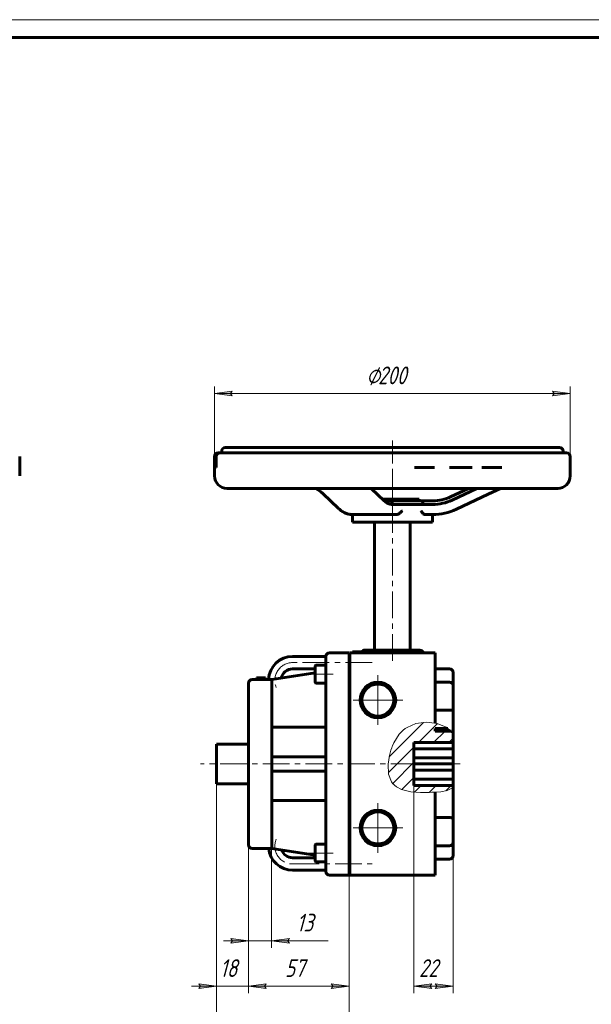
# Model space of a CAD drawing. Header units: millimetres. Extents: x 0 to 594, y 0 to 420.
# Tile 6 of 11: x 194 to 354, y 143 to 420. Entities that reach past the tile are written whole.
import ezdxf

# ---------------------------------------------------------------- set-up
doc = ezdxf.new("R2010")
doc.units = ezdxf.units.MM
for name, pattern in [('K5LT_AXLED', [12, 7.5, -1.5, 1.5, -1.5]), ('K5LT_BASIC', [0]), ('K5LT_THIN', [0]), ('K5LT_THIN_INCLUDED_TO_HATCHING', [0])]:
    doc.linetypes.add(name, pattern=pattern)
doc.layers.add('Системный слой', color=7, linetype='Continuous')
doc.layers.add('Системный слой (1)', color=251, linetype='Continuous', true_color=0x6c6c6c)
doc.styles.add('KDIMTEXTSTYLE', font='txt', dxfattribs={"width": 0.96, "oblique": 15, "height": 5})
doc.styles.add('KTEXTSTYLE', font='txt', dxfattribs={"width": 0.96, "height": 5})
doc.dimstyles.new('KDIMSTYLE (0.50)', dxfattribs={"dimtxt": 5, "dimasz": 1, "dimexe": 2, "dimexo": 0, "dimgap": 1, "dimtad": 1, "dimlfac": 2, "dimtxsty": 'KDIMTEXTSTYLE', "dimsah": 1, "dimcen": 0, "dimdle": 1, "dimadec": 0, "dimazin": 0, "dimtfac": 0.667, "dimtmove": 0, "dimatfit": 3, "dimfxl": 1, "dimtvp": 1, "dimtolj": 1, "dimtzin": 0, "dimarcsym": 0})

# ---------------------------------------------------------------- blocks, each defined once
blk = doc.blocks.new('U11')
at = {"layer": 'Системный слой (1)', "color": 143, "linetype": 'K5LT_BASIC', "lineweight": 60, "true_color": 0x33acca}
for p, q in [((295.65, 285.17), (298.43, 285.17)), ((298.43, 285.17), (305.93, 285.17))]:
    blk.add_line(p, q, dxfattribs=at)
blk = doc.blocks.new('U12')
at = {"layer": 'Системный слой (1)', "color": 143, "linetype": 'K5LT_BASIC', "lineweight": 60, "true_color": 0x33acca}
for p, q in [((251.93, 288.18), (298.43, 288.18)), ((298.43, 288.18), (344.93, 288.18))]:
    blk.add_line(p, q, dxfattribs=at)
blk = doc.blocks.new('U13')
at = {"layer": 'Системный слой (1)', "color": 143, "linetype": 'K5LT_BASIC', "lineweight": 60, "true_color": 0x33acca}
for p, q in [((276.83, 288.18), (277.63, 287.69)), ((277.63, 287.69), (278.31, 287.19)), ((278.31, 287.19), (278.88, 286.71))]:
    blk.add_line(p, q, dxfattribs=at)
blk = doc.blocks.new('U14')
at = {"layer": 'Системный слой (1)', "color": 143, "linetype": 'K5LT_BASIC', "lineweight": 60, "true_color": 0x33acca}
for p, q in [((298.43, 299.68), (251.43, 299.68)), ((345.43, 299.68), (298.43, 299.68))]:
    blk.add_line(p, q, dxfattribs=at)
blk = doc.blocks.new('U15')
at = {"layer": 'Системный слой (1)', "color": 143, "linetype": 'K5LT_BASIC', "lineweight": 60, "true_color": 0x33acca}
for p, q in [((296.19, 284.67), (296.18, 284.67)), ((296.2, 284.67), (296.19, 284.67)), ((296.21, 284.67), (296.2, 284.67)), ((296.21, 284.67), (296.21, 284.67)), ((296.21, 284.67), (296.21, 284.67)), ((296.21, 284.67), (296.21, 284.67)), ((296.21, 284.67), (296.21, 284.67)), ((296.21, 284.67), (296.21, 284.67)), ((296.21, 284.67), (296.21, 284.67)), ((296.21, 284.67), (296.21, 284.67)), ((296.21, 284.67), (296.21, 284.67)), ((296.21, 284.67), (296.21, 284.67)), ((296.21, 284.67), (296.21, 284.67)), ((296.21, 284.67), (296.21, 284.67)), ((296.21, 284.67), (296.21, 284.67)), ((296.21, 284.67), (296.21, 284.67)), ((296.21, 284.67), (296.21, 284.67)), ((296.21, 284.67), (296.21, 284.67)), ((296.21, 284.67), (296.21, 284.67))]:
    blk.add_line(p, q, dxfattribs=at)
blk = doc.blocks.new('U16')
at = {"layer": 'Системный слой (1)', "color": 143, "linetype": 'K5LT_BASIC', "lineweight": 60, "true_color": 0x33acca}
for p, q in [((276.84, 288.18), (276.83, 288.18)), ((276.85, 288.17), (276.84, 288.18)), ((276.86, 288.17), (276.85, 288.17)), ((276.88, 288.16), (276.86, 288.17)), ((277.63, 287.69), (276.88, 288.16)), ((278.31, 287.19), (277.63, 287.69)), ((278.88, 286.71), (278.31, 287.19))]:
    blk.add_line(p, q, dxfattribs=at)
blk = doc.blocks.new('U17')
at = {"layer": 'Системный слой (1)', "color": 143, "linetype": 'K5LT_BASIC', "lineweight": 60, "true_color": 0x33acca}
for p, q in [((287.18, 278.67), (298.43, 278.67)), ((298.43, 278.67), (309.68, 278.67))]:
    blk.add_line(p, q, dxfattribs=at)
blk = doc.blocks.new('U18')
at = {"layer": 'Системный слой (1)', "color": 143, "linetype": 'K5LT_BASIC', "lineweight": 60, "true_color": 0x33acca}
for p, q in [((310.49, 236.93), (310.49, 222.16)), ((310.49, 202.75), (310.49, 184.43))]:
    blk.add_line(p, q, dxfattribs=at)
blk = doc.blocks.new('U19')
at = {"layer": 'Системный слой (1)', "color": 143, "linetype": 'K5LT_BASIC', "lineweight": 60, "true_color": 0x33acca}
for p, q in [((315.49, 219.43), (315.49, 225.84)), ((315.49, 195.52), (315.49, 204.04))]:
    blk.add_line(p, q, dxfattribs=at)
blk = doc.blocks.new('U20')
at = {"layer": 'Системный слой (1)', "color": 143, "linetype": 'K5LT_BASIC', "lineweight": 60, "true_color": 0x33acca}
for p in [(315.49, 231.5), (315.49, 232.71)]:
    blk.add_line(p, (315.49, 232.71), dxfattribs=at)
blk = doc.blocks.new('U21')
at = {"layer": 'Системный слой (1)', "color": 7, "linetype": 'K5LT_THIN_INCLUDED_TO_HATCHING', "lineweight": 18, "true_color": 0xffffff}
for p, q in [((305.07, 222.02), (302.56, 220.96)), ((308.07, 222.41), (305.07, 222.02)), ((311, 222.04), (308.07, 222.41)), ((313.53, 221), (311, 222.04)), ((300.38, 219.05), (298.85, 216.62)), ((301.47, 220.16), (300.38, 219.05)), ((302.07, 220.63), (301.47, 220.16)), ((302.39, 220.85), (302.07, 220.63)), ((302.56, 220.96), (302.39, 220.85)), ((315.49, 219.43), (313.53, 221)), ((298.85, 216.62), (298.48, 215.79)), ((298.03, 214.53), (297.62, 213.02)), ((298.28, 215.26), (298.03, 214.53)), ((298.41, 215.61), (298.28, 215.26)), ((298.48, 215.79), (298.41, 215.61)), ((297.62, 213.02), (297.26, 210.6)), ((297.26, 210.6), (297.39, 207.83)), ((297.39, 207.83), (298.22, 205.62)), ((298.22, 205.62), (298.59, 205.11)), ((298.59, 205.11), (298.72, 204.96)), ((298.72, 204.96), (298.99, 204.69)), ((298.99, 204.69), (299.59, 204.21)), ((299.59, 204.21), (301.04, 203.48)), ((301.04, 203.48), (303.62, 202.87)), ((303.62, 202.87), (306.32, 202.67)), ((306.32, 202.67), (307.84, 202.66)), ((307.84, 202.66), (308.84, 202.68)), ((308.84, 202.68), (309.51, 202.71)), ((309.51, 202.71), (309.71, 202.71)), ((309.71, 202.71), (310.1, 202.73)), ((310.1, 202.73), (310.87, 202.77)), ((310.87, 202.77), (312.1, 202.89)), ((312.1, 202.89), (313.8, 203.24)), ((313.8, 203.24), (315.49, 204.04))]:
    blk.add_line(p, q, dxfattribs=at)
blk = doc.blocks.new('U22')
at = {"layer": 'Системный слой (1)', "color": 30, "linetype": 'K5LT_AXLED', "lineweight": 18, "true_color": 0xff8000}
for q in [(294.37, 199.7), (287.37, 192.7), (301.37, 192.7), (294.37, 185.7)]:
    blk.add_line((294.37, 192.7), q, dxfattribs=at)
blk = doc.blocks.new('U23')
at = {"layer": 'Системный слой (1)', "color": 30, "linetype": 'K5LT_AXLED', "lineweight": 18, "true_color": 0xff8000}
for q in [(294.37, 235.67), (287.37, 228.67), (301.37, 228.67), (294.37, 221.67)]:
    blk.add_line((294.37, 228.67), q, dxfattribs=at)
blk = doc.blocks.new('D8')
at = {"layer": 'Системный слой (1)', "color": 7, "linetype": 'K5LT_THIN', "lineweight": 18, "true_color": 0xffffff}
for p, q in [((243.99, 148.84), (244.49, 148.18)), ((244.49, 148.18), (243.99, 147.53)), ((262.49, 148.18), (262.99, 148.84)), ((262.99, 147.53), (262.49, 148.18))]:
    blk.add_line(p, q, dxfattribs=at)
blk.add_wipeout([(249.94, 149.18), (249.94, 156.57), (256.77, 156.57), (256.77, 149.18)]).dxf.layer = 'Системный слой (1)'
at = {"layer": 'Системный слой (1)'}
for points in [[(243.99, 147.53), (248.99, 148.18), (243.99, 148.84), (244.49, 148.18)], [(262.49, 148.18), (262.99, 148.84), (257.99, 148.18), (262.99, 147.53)]]:
    blk.add_hatch(color=7, dxfattribs=at).paths.add_polyline_path(points)
at = {"layer": 'Системный слой (1)', "color": 7, "linetype": 'K5LT_THIN', "lineweight": 18, "true_color": 0xffffff}
for p, q in [((248.99, 205.09), (248.99, 146.18)), ((257.99, 205.09), (257.99, 146.18)), ((248.99, 148.18), (241.99, 148.18)), ((248.99, 148.18), (243.99, 148.84)), ((243.99, 147.53), (248.99, 148.18)), ((257.99, 148.18), (248.99, 148.18)), ((262.99, 148.84), (257.99, 148.18)), ((257.99, 148.18), (262.99, 147.53)), ((257.99, 148.18), (264.99, 148.18))]:
    blk.add_line(p, q, dxfattribs=at)
at = {"layer": 'Системный слой (1)', "color": 7, "insert": (249.94, 155.77), "char_height": 5, "attachment_point": 1, "style": 'KTEXTSTYLE'}
blk.add_mtext('\\fArial|b0|c204|p34;\\H5.0;\\W1.000;\\Q15;\\fGOST Type AU|b0|i0|c204|p34;\\Q15;\\W0.960;18', dxfattribs=at)
blk = doc.blocks.new('KDIMARROW_01')
at = {"layer": 'Системный слой'}
blk.add_hatch(color=0, dxfattribs=at).paths.add_polyline_path([(0, 0), (-5, 0.66), (-4.5, 0), (-5, -0.66)])
at = {"layer": 'Системный слой', "color": 0, "linetype": 'K5LT_THIN', "lineweight": 18}
for p, q in [((-4.5, 0), (-5, 0.66)), ((-5, 0.66), (0, 0)), ((0, 0), (-5, -0.66)), ((-5, -0.66), (-4.5, 0))]:
    blk.add_line(p, q, dxfattribs=at)
at = {"layer": 'Системный слой (1)', "color": 0, "linetype": 'K5LT_THIN', "lineweight": 18}
blk.add_line((473.98, 210.68), (473.48, 210.68), dxfattribs=at)
blk = doc.blocks.new('D9')
at = {"layer": 'Системный слой (1)'}
for points in [[(253.99, 131.09), (253.49, 131.74), (253.99, 132.4), (248.99, 131.74)], [(281.24, 131.09), (286.24, 131.74), (281.24, 132.4), (281.74, 131.74)]]:
    blk.add_hatch(color=7, dxfattribs=at).paths.add_polyline_path(points)
at = {"layer": 'Системный слой (1)', "color": 7, "linetype": 'K5LT_THIN', "lineweight": 18, "true_color": 0xffffff}
for p, q in [((248.99, 207.68), (248.99, 129.74)), ((286.24, 179.43), (286.24, 129.74)), ((248.99, 131.74), (253.99, 132.4)), ((253.99, 131.09), (248.99, 131.74)), ((253.99, 132.4), (253.49, 131.74)), ((253.49, 131.74), (253.99, 131.09)), ((281.74, 131.74), (281.24, 132.4)), ((281.24, 132.4), (286.24, 131.74)), ((286.24, 131.74), (281.24, 131.09)), ((281.24, 131.09), (281.74, 131.74))]:
    blk.add_line(p, q, dxfattribs=at)
blk.add_wipeout([(263.73, 132.74), (263.73, 140.13), (271.2, 140.13), (271.2, 132.74)]).dxf.layer = 'Системный слой (1)'
blk.add_line((248.99, 131.74), (286.24, 131.74), dxfattribs=at)
at = {"layer": 'Системный слой (1)', "color": 7, "insert": (263.73, 139.33), "char_height": 5, "attachment_point": 1, "style": 'KTEXTSTYLE'}
blk.add_mtext('\\fArial|b0|c204|p34;\\H5.0;\\W1.000;\\Q15;\\fGOST Type AU|b0|i0|c204|p34;\\Q15;\\W0.960;75', dxfattribs=at)
blk = doc.blocks.new('D10')
at = {"layer": 'Системный слой (1)', "color": 7, "linetype": 'K5LT_THIN', "lineweight": 18, "true_color": 0xffffff}
for p, q in [((304.49, 206.43), (304.49, 146.18)), ((315.49, 206.43), (315.49, 146.18))]:
    blk.add_line(p, q, dxfattribs=at)
blk.add_wipeout([(305.91, 149.18), (305.91, 156.57), (313.75, 156.57), (313.75, 149.18)]).dxf.layer = 'Системный слой (1)'
at = {"layer": 'Системный слой (1)'}
for points in [[(309.49, 147.53), (308.99, 148.18), (309.49, 148.84), (304.49, 148.18)], [(315.49, 148.18), (310.49, 148.84), (310.99, 148.18), (310.49, 147.53)]]:
    blk.add_hatch(color=7, dxfattribs=at).paths.add_polyline_path(points)
at = {"layer": 'Системный слой (1)', "color": 7, "linetype": 'K5LT_THIN', "lineweight": 18, "true_color": 0xffffff}
for p, q in [((304.49, 148.18), (309.49, 148.84)), ((309.49, 147.53), (304.49, 148.18)), ((315.49, 148.18), (304.49, 148.18)), ((309.49, 148.84), (308.99, 148.18)), ((308.99, 148.18), (309.49, 147.53)), ((310.99, 148.18), (310.49, 148.84)), ((310.49, 148.84), (315.49, 148.18)), ((315.49, 148.18), (310.49, 147.53)), ((310.49, 147.53), (310.99, 148.18))]:
    blk.add_line(p, q, dxfattribs=at)
at = {"layer": 'Системный слой (1)', "color": 7, "insert": (305.91, 155.77), "char_height": 5, "attachment_point": 1, "style": 'KTEXTSTYLE'}
blk.add_mtext('\\fArial|b0|c204|p34;\\H5.0;\\W1.000;\\Q15;\\fGOST Type AU|b0|i0|c204|p34;\\Q15;\\W0.960;22', dxfattribs=at)
blk = doc.blocks.new('D11')
at = {"layer": 'Системный слой (1)'}
for points in [[(252.99, 160.31), (257.99, 160.97), (252.99, 161.63), (253.49, 160.97)], [(268.99, 160.97), (269.49, 161.63), (264.49, 160.97), (269.49, 160.31)]]:
    blk.add_hatch(color=7, dxfattribs=at).paths.add_polyline_path(points)
at = {"layer": 'Системный слой (1)', "color": 7, "linetype": 'K5LT_THIN', "lineweight": 18, "true_color": 0xffffff}
for p, q in [((257.99, 192.93), (257.99, 158.97)), ((264.49, 192.93), (264.49, 158.97)), ((257.99, 160.97), (250.99, 160.97)), ((257.99, 160.97), (252.99, 161.63)), ((252.99, 161.63), (253.49, 160.97)), ((253.49, 160.97), (252.99, 160.31)), ((252.99, 160.31), (257.99, 160.97)), ((264.49, 160.97), (257.99, 160.97)), ((269.49, 161.63), (264.49, 160.97)), ((264.49, 160.97), (269.49, 160.31)), ((264.49, 160.97), (269.49, 160.97)), ((268.99, 160.97), (269.49, 161.63)), ((269.49, 160.31), (268.99, 160.97))]:
    blk.add_line(p, q, dxfattribs=at)
blk.add_wipeout([(271.5, 161.97), (271.5, 169.35), (278.07, 169.35), (278.07, 161.97)]).dxf.layer = 'Системный слой (1)'
for p, q in [((264.49, 160.97), (271.49, 160.97)), ((269.5, 160.97), (280.35, 160.97))]:
    blk.add_line(p, q, dxfattribs=at)
at = {"layer": 'Системный слой (1)', "color": 7, "insert": (271.5, 168.56), "char_height": 5, "attachment_point": 1, "style": 'KTEXTSTYLE'}
blk.add_mtext('\\fArial|b0|c204|p34;\\H5.0;\\W1.000;\\Q15;\\fGOST Type AU|b0|i0|c204|p34;\\Q15;\\W0.960;13', dxfattribs=at)
blk = doc.blocks.new('D12')
at = {"layer": 'Системный слой (1)'}
for points in [[(262.99, 147.53), (262.49, 148.18), (262.99, 148.84), (257.99, 148.18)], [(286.24, 148.18), (281.24, 148.84), (281.74, 148.18), (281.24, 147.53)]]:
    blk.add_hatch(color=7, dxfattribs=at).paths.add_polyline_path(points)
at = {"layer": 'Системный слой (1)', "color": 7, "linetype": 'K5LT_THIN', "lineweight": 18, "true_color": 0xffffff}
for p, q in [((257.99, 192.93), (257.99, 146.18)), ((286.24, 184.43), (286.24, 146.18)), ((257.99, 148.18), (262.99, 148.84)), ((262.99, 147.53), (257.99, 148.18)), ((262.99, 148.84), (262.49, 148.18)), ((262.49, 148.18), (262.99, 147.53)), ((281.74, 148.18), (281.24, 148.84)), ((281.24, 148.84), (286.24, 148.18)), ((286.24, 148.18), (281.24, 147.53)), ((281.24, 147.53), (281.74, 148.18))]:
    blk.add_line(p, q, dxfattribs=at)
blk.add_wipeout([(268.23, 149.18), (268.23, 156.57), (275.7, 156.57), (275.7, 149.18)]).dxf.layer = 'Системный слой (1)'
blk.add_line((257.99, 148.18), (286.24, 148.18), dxfattribs=at)
at = {"layer": 'Системный слой (1)', "color": 7, "insert": (268.23, 155.77), "char_height": 5, "attachment_point": 1, "style": 'KTEXTSTYLE'}
blk.add_mtext('\\fArial|b0|c204|p34;\\H5.0;\\W1.000;\\Q15;\\fGOST Type AU|b0|i0|c204|p34;\\Q15;\\W0.960;57', dxfattribs=at)
blk = doc.blocks.new('D13')
at = {"layer": 'Системный слой (1)'}
for points in [[(253.43, 314.22), (252.93, 314.88), (253.43, 315.54), (248.43, 314.88)], [(343.43, 314.22), (348.43, 314.88), (343.43, 315.54), (343.93, 314.88)]]:
    blk.add_hatch(color=7, dxfattribs=at).paths.add_polyline_path(points)
at = {"layer": 'Системный слой (1)', "color": 7, "linetype": 'K5LT_THIN', "lineweight": 18, "true_color": 0xffffff}
for p, q in [((248.43, 291.68), (248.43, 316.88)), ((348.43, 294.43), (348.43, 316.88)), ((248.43, 314.88), (253.43, 315.54)), ((253.43, 314.22), (248.43, 314.88)), ((253.43, 315.54), (252.93, 314.88)), ((252.93, 314.88), (253.43, 314.22)), ((343.93, 314.88), (343.43, 315.54)), ((343.43, 315.54), (348.43, 314.88)), ((348.43, 314.88), (343.43, 314.22)), ((343.43, 314.22), (343.93, 314.88))]:
    blk.add_line(p, q, dxfattribs=at)
blk.add_wipeout([(291.11, 315.88), (291.11, 323.26), (305.17, 323.26), (305.17, 315.88)]).dxf.layer = 'Системный слой (1)'
blk.add_line((248.43, 314.88), (348.43, 314.88), dxfattribs=at)
at = {"layer": 'Системный слой (1)', "color": 7, "char_height": 5, "attachment_point": 1, "style": 'KTEXTSTYLE'}
for s, insert in [('\\fArial|b0|c204|p34;\\H5.0;\\W1.000;\\Q15;\\fGOST Type AU|b0|i0|c204|p34;\\Q15;\\W0.960;⌀', (291.11, 322.47)), ('\\fArial|b0|c204|p34;\\H5.0;\\W1.000;\\Q15;\\fGOST Type AU|b0|i0|c204|p34;\\Q15;\\W0.960;200', (294.41, 322.47))]:
    blk.add_mtext(s, dxfattribs=dict(at, insert=insert))
blk = doc.blocks.new('U37')
at = {"color": 7, "linetype": 'K5LT_THIN', "lineweight": 18, "true_color": 0xffffff}
blk.add_line((0, 420), (594, 420), dxfattribs=at)
at = {"color": 143, "linetype": 'K5LT_BASIC', "lineweight": 60, "true_color": 0x33acca}
blk.add_line((20, 415), (589, 415), dxfattribs=at)

msp = doc.modelspace()

# ---------------------------------------------------------------- hatches: boundary and pattern name
at = {"layer": 'Системный слой (1)'}
h = msp.add_hatch(dxfattribs=at)
h.set_pattern_fill('', angle=45, style=0, pattern_type=0)
h.set_pattern_definition([(45, (0, 0), (-2.12132, 2.12132), [])])
h.paths.add_polyline_path([(315.4946, 216.6935), (315.4946, 219.4331), (315.0752, 219.8526), (314.9874, 219.9331), (310.4946, 219.9331), (310.4946, 220.6831), (314.0292, 220.6831), (312.2046, 221.6416), (309.4317, 222.333), (306.4065, 222.2968), (303.5727, 221.4916), (302.5583, 220.9567), (302.3931, 220.8525), (302.0718, 220.6338), (301.4641, 220.1562), (300.3827, 219.0494), (298.852, 216.6157), (298.4846, 215.7872), (298.4138, 215.6115), (298.2773, 215.2554), (298.0257, 214.5271), (297.6156, 213.0241), (297.2573, 210.6028), (297.3937, 207.8345), (298.2151, 205.6238), (298.5916, 205.1052), (298.7178, 204.9613), (298.9877, 204.6898), (299.5933, 204.2099), (301.0359, 203.4796), (303.6181, 202.8651), (306.3199, 202.667), (307.8386, 202.6616), (308.8421, 202.6834), (309.515, 202.7058), (309.711, 202.7132), (310.1005, 202.7298), (310.868, 202.7726), (312.1012, 202.8905), (313.7992, 203.2393), (315.4946, 204.0425), (315.4946, 204.6727), (304.4946, 204.6727), (304.4946, 216.6935)])

# ---------------------------------------------------------------- linework, layer by layer
at = {"layer": 'Системный слой (1)', "color": 143, "linetype": 'K5LT_BASIC', "lineweight": 60, "true_color": 0x33acca}
for p, q in [((274.5148, 299.6831), (274.8021, 299.6831)), ((278.2292, 299.6831), (278.4507, 299.6831)), ((193.6394, 291.6831), (193.6394, 297.1831)), ((248.4336, 291.6831), (248.4336, 297.1831)), ((248.9149, 297.1831), (248.9149, 294.0581)), ((249.4341, 298.1831), (249.4336, 298.1831)), ((249.9149, 298.1831), (249.4341, 298.1831)), ((304.4871, 298.1831), (249.9149, 298.1831)), ((250.4336, 298.1831), (250.4336, 298.6831)), ((310.0583, 298.1831), (304.4871, 298.1831)), ((314.1924, 298.1831), (310.0583, 298.1831)), ((315.743, 298.1831), (314.1924, 298.1831)), ((320.4116, 298.1831), (318.1649, 298.1831)), ((323.1134, 298.1831), (320.4116, 298.1831)), ((324.4783, 298.1831), (323.1134, 298.1831)), ((328.6258, 298.1831), (326.2522, 298.1831)), ((347.4336, 298.1831), (328.6258, 298.1831)), ((346.4336, 298.1831), (346.4336, 298.6831)), ((348.4336, 291.6831), (348.4336, 297.1831)), ((248.9247, 294.0581), (248.4341, 294.0581)), ((310.2955, 294.0581), (304.6107, 294.0581)), ((320.8602, 294.0581), (314.514, 294.0581)), ((329.242, 294.0581), (323.6171, 294.0581)), ((296.1335, 284.7174), (292.4682, 288.1831)), ((319.8546, 288.1831), (314.8116, 285.7989)), ((322.1943, 288.1831), (315.239, 284.8948)), ((325.3304, 286.5284), (328.8303, 288.1831)), ((325.5394, 286.6272), (328.8303, 288.1831)), ((283.3223, 282.5081), (278.8828, 286.7059)), ((316.4513, 282.3307), (325.3304, 286.5284)), ((296.2123, 284.6749), (296.2122, 284.6749)), ((297.8666, 284.6749), (296.2123, 284.6749)), ((306.4959, 284.6749), (297.8666, 284.6749)), ((298.3773, 283.6749), (298.3773, 283.6749)), ((299.6522, 283.6749), (298.3773, 283.6749)), ((300.9026, 283.6749), (299.6522, 283.6749)), ((305.8146, 283.6749), (300.9026, 283.6749)), ((307.2548, 283.6749), (305.8146, 283.6749)), ((305.9336, 284.6749), (305.9336, 285.1749)), ((309.8046, 284.6749), (306.4959, 284.6749)), ((309.8046, 283.6749), (307.2548, 283.6749)), ((287.119, 280.8386), (287.1836, 280.8386)), ((287.119, 280.8386), (298.3773, 280.8386)), ((287.1836, 278.6749), (287.1836, 280.8386)), ((298.3773, 280.8386), (299.4717, 280.8386)), ((307.6158, 280.8386), (309.8046, 280.8386)), ((309.6836, 278.6749), (309.6836, 280.8386)), ((293.4336, 242.6831), (293.4336, 278.6749)), ((303.4336, 242.6831), (303.4336, 278.6749)), ((276.6187, 240.9331), (270.3824, 240.9331)), ((279.7446, 240.9331), (276.6187, 240.9331)), ((279.7446, 240.9331), (279.7446, 236.9331)), ((286.2446, 241.9331), (280.7446, 241.9331)), ((286.2446, 241.9331), (286.2446, 236.9331)), ((286.4946, 240.9331), (286.2446, 240.9331)), ((310.4946, 241.9331), (286.4946, 241.9331)), ((286.4946, 241.9331), (286.4946, 236.9331)), ((287.2472, 242.1831), (302.2472, 242.1831)), ((287.2472, 241.9331), (287.2472, 242.1831)), ((306.1836, 242.6831), (290.6836, 242.6831)), ((302.2472, 241.9331), (302.2472, 242.1831)), ((310.4946, 241.9331), (310.4946, 236.9331)), ((276.7446, 238.1449), (276.7446, 233.7449)), ((277.0446, 238.4449), (279.7446, 238.4449)), ((286.4946, 238.5299), (286.2446, 238.5299)), ((264.4946, 234.4331), (276.7446, 236.2891)), ((276.6187, 237.4331), (270.3824, 237.4331)), ((276.7446, 237.4331), (276.6187, 237.4331)), ((279.7446, 236.9331), (279.7446, 211.8929)), ((286.2446, 236.9331), (286.2446, 184.4331)), ((286.4946, 236.9331), (286.4946, 184.4331)), ((310.4946, 237.4331), (314.4946, 237.4331)), ((315.4946, 231.4982), (315.4946, 236.4331)), ((257.9946, 233.4331), (257.9946, 228.4331)), ((258.9946, 234.4331), (264.4946, 234.4331)), ((260.2131, 234.9331), (262.7131, 234.9331)), ((260.2131, 234.4331), (260.2131, 234.9331)), ((262.7131, 234.9331), (262.7657, 234.9331)), ((262.7131, 234.4331), (262.7131, 234.9331)), ((262.7657, 234.4331), (262.7657, 234.9331)), ((264.4946, 234.4331), (264.4946, 228.4331)), ((277.0446, 233.4449), (279.7446, 233.4449)), ((310.4946, 233.7143), (314.4946, 233.7143)), ((315.4946, 225.842), (315.4946, 232.7143)), ((257.9946, 228.4331), (257.9946, 192.9331)), ((264.4946, 228.4331), (264.4946, 212.6831)), ((310.4946, 225.7822), (314.4946, 225.7822)), ((264.4946, 220.9908), (279.7446, 220.9908)), ((310.4946, 220.6831), (314.0292, 220.6831)), ((310.4946, 219.9331), (310.4946, 220.6831)), ((310.4946, 219.9331), (314.9874, 219.9331)), ((315.4946, 219.4331), (315.0752, 219.8526)), ((315.4946, 219.4331), (315.4946, 216.6935)), ((257.9946, 216.2793), (248.9946, 216.2793)), ((248.9946, 216.2793), (248.9946, 215.9864)), ((304.4946, 216.6935), (304.4946, 204.6727)), ((315.4946, 216.6935), (304.4946, 216.6935)), ((315.4946, 214.9331), (315.4946, 216.6935)), ((248.9946, 211.3902), (248.9946, 215.9864)), ((315.4946, 214.9331), (304.4946, 214.9331)), ((315.4946, 212.4435), (315.4946, 214.9331)), ((248.9946, 211.3902), (248.9946, 209.976)), ((264.4946, 212.6831), (279.7446, 212.6831)), ((264.4946, 212.6831), (264.4946, 208.6831)), ((279.7446, 211.8929), (279.7446, 211.6831)), ((279.7446, 211.6831), (279.7446, 209.6831)), ((279.7449, 209.6831), (279.7449, 211.6831)), ((315.4946, 212.4435), (304.4946, 212.4435)), ((315.4946, 210.6831), (304.4946, 210.6831)), ((315.4946, 210.6831), (315.4946, 212.4435)), ((315.4946, 208.9227), (315.4946, 210.6831)), ((248.9946, 205.3798), (248.9946, 209.976)), ((264.4946, 208.6831), (264.4946, 192.9331)), ((264.4946, 208.6831), (279.7446, 208.6831)), ((279.7446, 209.4733), (279.7446, 209.6831)), ((279.7446, 184.4331), (279.7446, 209.4733)), ((315.4946, 208.9227), (304.4946, 208.9227)), ((315.4946, 206.4331), (315.4946, 208.9227)), ((248.9946, 205.3798), (248.9946, 205.0869)), ((257.9946, 205.0869), (248.9946, 205.0869)), ((315.4946, 206.4331), (304.4946, 206.4331)), ((315.4946, 204.6727), (315.4946, 206.4331)), ((304.4946, 204.6727), (315.4946, 204.6727)), ((315.4946, 204.6727), (315.4946, 204.0425)), ((315.4946, 201.9331), (315.4946, 204.0425)), ((264.4946, 200.3753), (279.7446, 200.3753)), ((310.4946, 195.584), (314.4946, 195.584)), ((315.4946, 188.6519), (315.4946, 195.5241)), ((257.9946, 192.9331), (257.9946, 187.9331)), ((264.4946, 192.9331), (264.4946, 186.9331)), ((315.4946, 184.9331), (315.4946, 188.6519)), ((258.9946, 186.9331), (264.4946, 186.9331)), ((264.4946, 186.9331), (276.7446, 185.077)), ((276.7446, 187.839), (276.7446, 183.439)), ((277.0446, 188.139), (279.7446, 188.139)), ((310.4946, 187.6519), (314.4946, 187.6519)), ((270.3824, 184.3081), (276.6187, 184.3081)), ((276.6187, 184.3081), (276.7446, 184.3081)), ((277.0446, 183.139), (279.7446, 183.139)), ((279.7446, 184.4331), (279.7446, 180.4331)), ((286.2446, 184.4331), (286.2446, 179.4331)), ((286.4946, 182.8363), (286.2446, 182.8363)), ((286.4946, 184.4331), (286.4946, 179.4331)), ((310.4946, 184.4331), (310.4946, 179.4331)), ((310.4946, 183.9331), (314.4946, 183.9331)), ((270.3824, 180.8081), (276.6187, 180.8081)), ((276.6187, 180.8081), (279.7446, 180.8081)), ((286.2446, 180.8081), (286.4946, 180.8081)), ((280.7446, 179.4331), (286.2446, 179.4331)), ((286.4946, 179.4331), (310.4946, 179.4331))]:
    msp.add_line(p, q, dxfattribs=at)
at = {"layer": 'Системный слой (1)', "color": 30, "linetype": 'K5LT_AXLED', "lineweight": 18, "true_color": 0xff8000}
for p, q in [((298.4336, 296.1831), (298.4336, 301.6831)), ((298.4336, 286.1831), (298.4336, 299.1831)), ((298.4336, 282.6749), (298.4336, 287.1749)), ((298.4336, 239.6831), (298.4336, 284.6749)), ((292.7081, 239.1831), (270.3824, 239.1831)), ((274.7446, 235.9449), (281.7446, 235.9449)), ((317.4946, 210.6831), (244.4665, 210.6831)), ((317.4946, 210.6831), (308.4946, 210.6831)), ((274.7446, 185.639), (281.7446, 185.639)), ((270.3824, 182.5581), (292.7081, 182.5581))]:
    msp.add_line(p, q, dxfattribs=at)
at = {"layer": 'Системный слой (1)', "color": 143, "linetype": 'K5LT_BASIC', "lineweight": 60, "true_color": 0x33acca}
for centre in [(294.3655, 228.6707), (294.3655, 192.6955)]:
    msp.add_circle(centre, 5, dxfattribs=at)
for centre, radius, start, end in [((251.4336, 298.6831), 1, 90, 180), ((345.4336, 298.6831), 1, 0, 90), ((249.4336, 297.1831), 1, 90, 180), ((249.9149, 297.1831), 1, 90, 179.999995), ((347.4336, 297.1831), 1, 0, 90), ((251.9336, 291.6831), 3.5, 180, 270), ((344.9336, 291.6831), 3.5, 270, 0), ((309.8046, 296.3897), 11.7147, 270, 295.303476), ((309.8046, 296.3897), 12.7147, 270, 295.303476), ((309.8046, 296.3897), 15.551, 270, 295.303476), ((270.3824, 234.1831), 6.75, 90, 177.877449), ((280.7446, 240.9331), 1, 90, 180), ((290.6836, 241.6831), 1, 90, 150), ((306.1836, 241.6831), 1, 14.477512, 90), ((277.0446, 238.1449), 0.3, 90, 180), ((270.3824, 234.1831), 3.25, 90, 168.284451), ((314.4946, 236.4331), 1, 0, 90), ((258.9946, 233.4331), 1, 90, 180), ((277.0446, 233.7449), 0.3, 180, 270), ((294.3655, 228.6707), 4.5, 90, 180), ((294.3655, 228.6707), 4.5, 180, 90), ((314.4946, 232.7143), 1, 0, 90), ((294.3655, 192.6955), 4.5, 90, 180), ((294.3655, 192.6955), 4.5, 180, 90), ((314.4946, 188.6519), 1, 270, 0), ((258.9946, 187.9331), 1, 180, 270), ((270.3824, 187.5581), 6.75, 185.312775, 270), ((270.3824, 187.5581), 3.25, 198.870156, 270), ((277.0446, 187.839), 0.3, 90, 180), ((277.0446, 183.439), 0.3, 180, 270), ((314.4946, 184.9331), 1, 270, 0), ((280.7446, 180.4331), 1, 180, 270)]:
    msp.add_arc(centre, radius, start, end, dxfattribs=at)
at = {"layer": 'Системный слой (1)', "color": 30, "linetype": 'K5LT_AXLED', "lineweight": 18, "true_color": 0xff8000}
for centre, start, end in [((270.3824, 234.1831), 90, 202.918312), ((270.3824, 187.5581), 157.081688, 270.000001)]:
    msp.add_arc(centre, 5, start, end, dxfattribs=at)
at = {"layer": 'Системный слой (1)', "color": 143, "linetype": 'K5LT_BASIC', "lineweight": 60, "true_color": 0x33acca}
for centre, major_axis, ratio, start_param, end_param in [((249.4341, 297.1831), (0, 1), 0.999991, 0, 1.57079633), ((279.5698, 287.4325), (-0.687, -0.7266), 0.782936, 6.28298572, 6.28318531), ((279.5698, 287.4325), (-0.687, -0.7266), 0.782936, 6.28297899, 6.28318531)]:
    msp.add_ellipse(centre, major_axis=major_axis, ratio=ratio, start_param=start_param, end_param=end_param, dxfattribs=at)
for points, knots in [([(315.743, 298.1831), (315.7454, 298.1831), (315.7478, 298.1831), (316.0111, 298.1829), (316.289, 298.1757), (316.8362, 298.1688), (317.0589, 298.1686), (317.5996, 298.1751), (317.8709, 298.1823), (318.1375, 298.1831), (318.1512, 298.1831), (318.1649, 298.1831)], [0.590419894, 0.590419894, 0.590419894, 0.590419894, 0.592111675, 0.592111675, 0.77647255, 0.77647255, 0.927542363, 0.927542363, 1.109016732, 1.109016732, 1.118840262, 1.118840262, 1.118840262, 1.118840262]), ([(324.4783, 298.1831), (324.6007, 298.1831), (324.727, 298.1818), (324.9702, 298.1794), (325.0888, 298.1782), (325.3098, 298.1772), (325.4072, 298.1772), (325.623, 298.178), (325.7377, 298.1791), (325.9871, 298.1816), (326.1189, 298.1831), (326.2522, 298.1831)], [1.446546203, 1.446546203, 1.446546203, 1.446546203, 1.500729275, 1.500729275, 1.547483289, 1.547483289, 1.583210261, 1.583210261, 1.621863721, 1.621863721, 1.664618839, 1.664618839, 1.664618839, 1.664618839]), ([(287.119, 280.8386), (286.946, 280.8386), (286.773, 280.8483), (286.4271, 280.8871), (286.2541, 280.9163), (285.9499, 280.985), (285.8181, 281.0206), (285.6129, 281.0852), (285.5388, 281.1105), (285.3913, 281.1645), (285.318, 281.1932), (285.1133, 281.2788), (284.9829, 281.3395), (284.6708, 281.4996), (284.4907, 281.6047), (284.1262, 281.8427), (283.9423, 281.977), (283.6129, 282.2434), (283.4662, 282.3721), (283.3223, 282.5081)], [0, 0, 0, 0, 2.55048983, 2.55048983, 5.12222182, 5.12222182, 7.10999706, 7.10999706, 8.24268965, 8.24268965, 9.37538225, 9.37538225, 11.42156706, 11.42156706, 14.3323491, 14.3323491, 17.42607076, 17.42607076, 20, 20, 20, 20]), ([(298.3773, 283.6749), (298.3773, 283.6749), (298.3773, 283.6749), (298.2866, 283.68), (298.1962, 283.68), (298.0134, 283.7005), (297.9212, 283.716), (297.7564, 283.7532), (297.684, 283.7727), (297.5674, 283.8094), (297.5235, 283.8244), (297.4354, 283.857), (297.3911, 283.8745), (297.2579, 283.9309), (297.1684, 283.9737), (296.9668, 284.0814), (296.8544, 284.1493), (296.6206, 284.3073), (296.4992, 284.3988), (296.3114, 284.5554), (296.2451, 284.616), (296.1788, 284.675), (296.1787, 284.6751), (296.1635, 284.6893), (296.1485, 284.7032), (296.1335, 284.7174)], [0, 0, 0, 0, 0.00044005, 0.00044005, 2.52542298, 2.52542298, 5.07466649, 5.07466649, 7.05269595, 7.05269595, 8.23985738, 8.23985738, 9.42701881, 9.42701881, 11.80134166, 11.80134166, 14.74211651, 14.74211651, 17.8878454, 17.8878454, 19.6069741, 19.6069741, 19.60941292, 19.60941292, 20, 20, 20, 20]), ([(298.4336, 283.6749), (298.4336, 283.7886), (298.4225, 283.9004), (298.3784, 284.1182), (298.3449, 284.2201), (298.2562, 284.4093), (298.1996, 284.4903), (298.0961, 284.5912), (298.052, 284.6221), (297.9612, 284.664), (297.9146, 284.6747), (297.8678, 284.6749), (297.8672, 284.6749), (297.8666, 284.6749)], [0, 0, 0, 0, 0.068193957, 0.068193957, 0.14093291, 0.14093291, 0.224298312, 0.224298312, 0.281554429, 0.281554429, 0.339970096, 0.339970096, 0.340709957, 0.340709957, 0.340709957, 0.340709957]), ([(306.4959, 284.6749), (306.4966, 284.6749), (306.4972, 284.6749), (306.5494, 284.6747), (306.6006, 284.664), (306.6989, 284.6221), (306.7461, 284.5912), (306.8553, 284.4903), (306.9139, 284.4093), (307.0046, 284.2201), (307.0385, 284.1182), (307.0827, 283.9004), (307.0939, 283.7886), (307.0939, 283.6749)], [-0.000743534, -0.000743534, -0.000743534, -0.000743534, 0, 0, 0.058705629, 0.058705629, 0.116245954, 0.116245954, 0.200025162, 0.200025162, 0.273125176, 0.273125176, 0.341657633, 0.341657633, 0.341657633, 0.341657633]), ([(300.0698, 280.9625), (300.0172, 280.9396), (299.9164, 280.9026), (299.7679, 280.8658), (299.6207, 280.8436), (299.5236, 280.8386), (299.4717, 280.8386)], [0, 0, 0, 0, 1.93775922, 3.60295701, 5.14161198, 7, 7, 7, 7]), ([(301.1434, 281.8386), (301.1427, 281.8379), (301.142, 281.8371), (300.9729, 281.6553), (300.733, 281.3903), (300.3457, 281.1079), (300.2175, 281.027), (300.0698, 280.9625)], [-0.000632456, -0.000632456, -0.000632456, -0.000632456, 0, 0, 0.150460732, 0.150460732, 0.206763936, 0.206763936, 0.206763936, 0.206763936]), ([(307.2548, 280.9625), (307.1621, 281.027), (307.0791, 281.1079), (306.8243, 281.3903), (306.6566, 281.6553), (306.5357, 281.8371), (306.5352, 281.8379), (306.5347, 281.8386)], [0.700576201, 0.700576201, 0.700576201, 0.700576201, 0.756879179, 0.756879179, 0.907339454, 0.907339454, 0.90797191, 0.90797191, 0.90797191, 0.90797191]), ([(307.6158, 280.8386), (307.5879, 280.8386), (307.5374, 280.8428), (307.4629, 280.8596), (307.3931, 280.8843), (307.3234, 280.9182), (307.2774, 280.9468), (307.2548, 280.9625)], [0, 0, 0, 0, 1.90150497, 3.42821338, 4.99300031, 6.5300813, 8, 8, 8, 8]), ([(315.4946, 225.842), (315.4946, 225.8419), (315.4946, 225.8418), (315.4944, 225.8315), (315.482, 225.8228), (315.4319, 225.8087), (315.3955, 225.8032), (315.2841, 225.7932), (315.2021, 225.7895), (315.0143, 225.785), (314.9162, 225.7838), (314.7079, 225.7824), (314.6022, 225.7822), (314.4946, 225.7822)], [-0.720130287, -0.720130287, -0.720130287, -0.720130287, -0.719293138, -0.719293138, -0.647967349, -0.647967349, -0.580129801, -0.580129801, -0.495360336, -0.495360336, -0.424696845, -0.424696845, -0.359646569, -0.359646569, -0.359646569, -0.359646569]), ([(315.4946, 195.5241), (315.4946, 195.5242), (315.4946, 195.5244), (315.4944, 195.5346), (315.482, 195.5433), (315.4318, 195.5575), (315.3951, 195.5631), (315.2833, 195.573), (315.2014, 195.5767), (315.014, 195.5812), (314.916, 195.5824), (314.7079, 195.5837), (314.6022, 195.584), (314.4946, 195.584)], [-0.720141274, -0.720141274, -0.720141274, -0.720141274, -0.71932223, -0.71932223, -0.647998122, -0.647998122, -0.579765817, -0.579765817, -0.495259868, -0.495259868, -0.424694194, -0.424694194, -0.359661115, -0.359661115, -0.359661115, -0.359661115])]:
    msp.add_open_spline(points, degree=3, knots=knots, dxfattribs=at)
for points in [[(279.7446, 211.8929), (279.7446, 211.8232), (279.7449, 211.7524), (279.7449, 211.6831)], [(279.7449, 209.6831), (279.7449, 209.6138), (279.7446, 209.543), (279.7446, 209.4733)]]:
    msp.add_open_spline(points, degree=3, dxfattribs=at)

# ---------------------------------------------------------------- block references
at = {"layer": 'Системный слой (1)'}
for name in ['U14', 'U12', 'U13', 'U16', 'U11', 'U15', 'U17', 'U23', 'U18', 'U20', 'U19', 'U21', 'U22']:
    msp.add_blockref(name, (0, 0), dxfattribs=at)

# ---------------------------------------------------------------- next in the draw order: dimensions: what is measured, and where the dimension line sits
at = {"layer": 'Системный слой (1)', "color": 7}
for base, p1, p2, override, picture, middle in [((248.4336, 314.8783), (348.4336, 294.4331), (248.4336, 291.6831), {"dimexo": 0, "dimpost": '\\fGOST Type AU|b0|c204|p34;\\H5.0;\\W0.960;\\Q15;∅<>', "dimblk1": 'KDIMARROW_01', "dimblk2": 'KDIMARROW_01', "dimse1": 0, "dimse2": 0, "dimclrt": 7, "dimtol": 1, "dimtp": 0, "dimtm": 0, "dimtdec": 5, "dimtolj": 1}, 'D13', (298.4336, 314.8783)), ((257.9946, 148.1838), (248.9946, 205.0869), (257.9946, 205.0869), {"dimexo": 0, "dimpost": '\\fGOST Type AU|b0|c204|p34;\\H5.0;\\W0.960;\\Q15;<>', "dimblk1": 'KDIMARROW_01', "dimblk2": 'KDIMARROW_01', "dimse1": 0, "dimse2": 0, "dimclrt": 7, "dimtol": 1, "dimtp": 0, "dimtm": 0, "dimtdec": 5, "dimtolj": 1}, 'D8', (253.4946, 148.1838)), ((315.4946, 148.1838), (304.4946, 206.4331), (315.4946, 206.4331), {"dimexo": 0, "dimpost": '\\fGOST Type AU|b0|c204|p34;\\H5.0;\\W0.960;\\Q15;<>', "dimblk1": 'KDIMARROW_01', "dimblk2": 'KDIMARROW_01', "dimse1": 0, "dimse2": 0, "dimclrt": 7, "dimtol": 1, "dimtp": 0, "dimtm": 0, "dimtdec": 5, "dimtolj": 1}, 'D10', (309.9946, 148.1838))]:
    dim = msp.add_linear_dim(base=base, p1=p1, p2=p2, dimstyle='KDIMSTYLE (0.50)', override=override, dxfattribs=at)
    dim.commit()
    dim.dimension.update_dxf_attribs({"geometry": picture, "text_midpoint": middle, "dimtype": 160})

# ---------------------------------------------------------------- next in the draw order: dimensions: what is measured, and where the dimension line sits
dim = msp.add_linear_dim(base=(248.9946, 131.7433), p1=(286.2446, 179.4331), p2=(248.9946, 207.6779), dimstyle='KDIMSTYLE (0.50)', override={"dimexo": 0, "dimpost": '\\fGOST Type AU|b0|c204|p34;\\H5.0;\\W0.960;\\Q15;<>', "dimblk1": 'KDIMARROW_01', "dimblk2": 'KDIMARROW_01', "dimse1": 0, "dimse2": 0, "dimclrt": 7, "dimtol": 1, "dimtp": 0, "dimtm": 0, "dimtdec": 5, "dimtolj": 1}, dxfattribs=at)
dim.commit()
dim.dimension.update_dxf_attribs({"geometry": 'D9', "text_midpoint": (267.6196, 131.7433), "dimtype": 160})

# ---------------------------------------------------------------- next in the draw order: dimensions: what is measured, and where the dimension line sits
dim = msp.add_linear_dim(base=(264.4946, 160.9728), p1=(257.9946, 192.9331), p2=(264.4946, 192.9331), dimstyle='KDIMSTYLE (0.50)', override={"dimexo": 0, "dimtoh": 1, "dimpost": '\\fGOST Type AU|b0|c204|p34;\\H5.0;\\W0.960;\\Q15;<>', "dimblk1": 'KDIMARROW_01', "dimblk2": 'KDIMARROW_01', "dimse1": 0, "dimse2": 0, "dimclrt": 7, "dimtol": 1, "dimtp": 0, "dimtm": 0, "dimtdec": 5, "dimtmove": 1, "dimtolj": 1}, dxfattribs=at)
dim.commit()
dim.dimension.update_dxf_attribs({"geometry": 'D11', "text_midpoint": (274.9232, 160.9728), "dimtype": 160})

# ---------------------------------------------------------------- next in the draw order: dimensions: what is measured, and where the dimension line sits
dim = msp.add_linear_dim(base=(257.9946, 148.1838), p1=(286.2446, 184.4331), p2=(257.9946, 192.9331), dimstyle='KDIMSTYLE (0.50)', override={"dimexo": 0, "dimpost": '\\fGOST Type AU|b0|c204|p34;\\H5.0;\\W0.960;\\Q15;<>', "dimblk1": 'KDIMARROW_01', "dimblk2": 'KDIMARROW_01', "dimse1": 0, "dimse2": 0, "dimclrt": 7, "dimtol": 1, "dimtp": 0, "dimtm": 0, "dimtdec": 5, "dimtolj": 1}, dxfattribs=at)
dim.commit()
dim.dimension.update_dxf_attribs({"geometry": 'D12', "text_midpoint": (272.1196, 148.1838), "dimtype": 160})

# ---------------------------------------------------------------- next in the draw order: block references
msp.add_blockref('U37', (0, 0))

doc.saveas('drawing.dxf')
